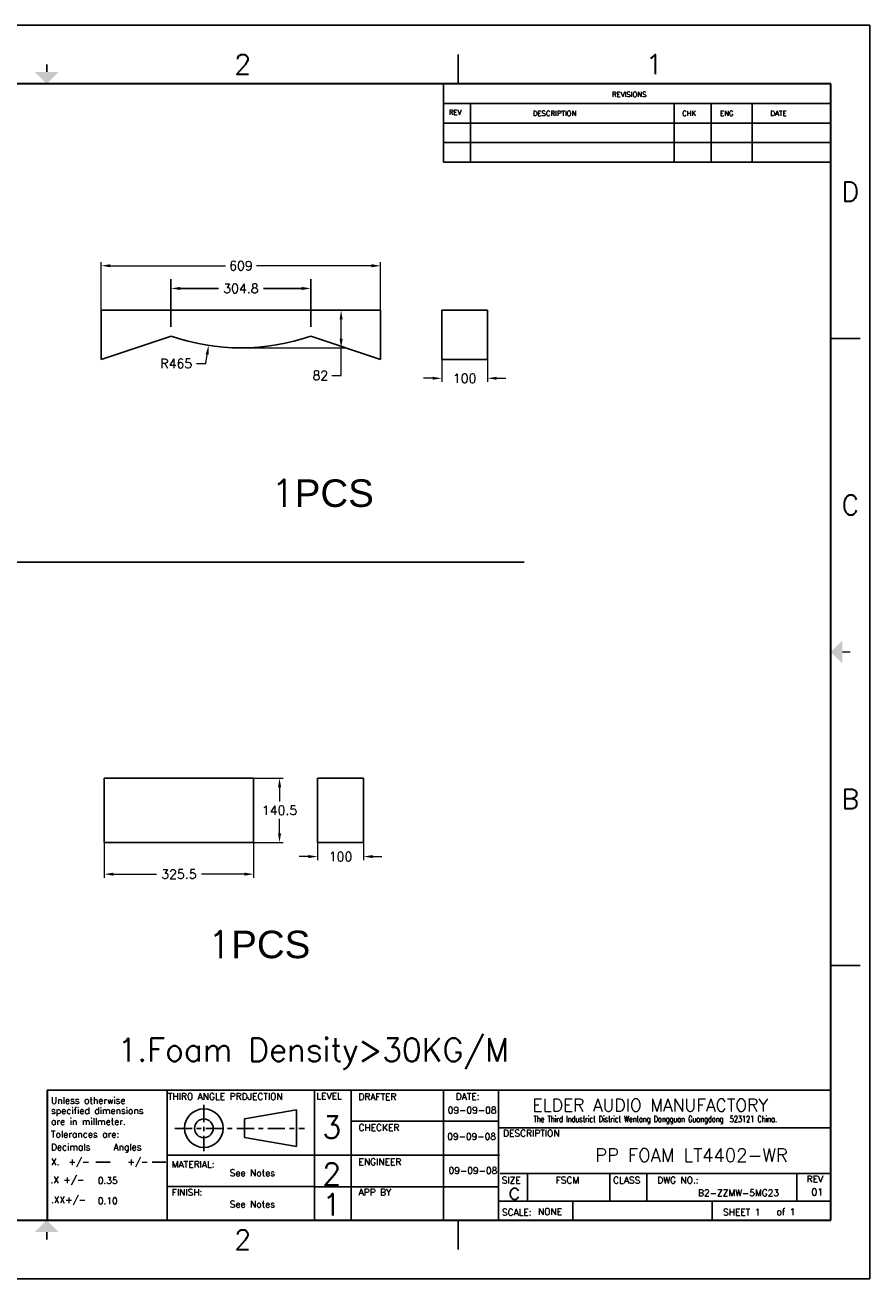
# Model space of a CAD drawing. Extents: x 89 to 188.8, y -132 to -83.6.
# Tile 2 of 4: x 106.8 to 125.2, y -132 to -104.6. Entities that reach past the tile are written whole.
import ezdxf
from ezdxf.enums import TextEntityAlignment as Align

# ---------------------------------------------------------------- set-up
doc = ezdxf.new("R2010")
doc.units = 0
doc.header["$MEASUREMENT"] = 0
doc.linetypes.add('CENTER', pattern=[0.6, 0.375, -0.075, 0.075, -0.075])
doc.layers.get('0').update_dxf_attribs({"linetype": 'CONTINUOUS'})
doc.layers.get('Defpoints').update_dxf_attribs({"linetype": 'CONTINUOUS'})
for name, color, linetype in [('5标注', 1, 'CONTINUOUS'), ('6文本', 5, 'CONTINUOUS'), ('Title Block', 7, 'CONTINUOUS')]:
    doc.layers.add(name, color=color, linetype=linetype)
doc.styles.add('Roman', font='romans.shx', dxfattribs={"bigfont": 'hztxt.shx'})
doc.styles.get("Standard").update_dxf_attribs({"font": 'romans.shx', "bigfont": 'gbcbig.shx'})
doc.dimstyles.get("Standard").update_dxf_attribs({"dimtxt": 0.2, "dimasz": 0.2, "dimexe": 0.2, "dimexo": 0.2, "dimgap": 0.09, "dimtad": 0, "dimtih": 1, "dimtoh": 1, "dimdec": 1, "dimlfac": 100, "dimzin": 0, "dimdsep": 46, "dimtxsty": 'Standard', "dimcen": 0, "dimclrd": 5, "dimclre": 98, "dimclrt": 7, "dimazin": 0, "dimtfac": 1, "dimtdec": 1, "dimtofl": 0, "dimtmove": 1, "dimatfit": 3, "dimfxl": 0, "dimtolj": 1, "dimtzin": 0, "dimarcsym": 0})

# ---------------------------------------------------------------- blocks, each defined once
blk = doc.blocks.new('*D61')
at = {"layer": '5标注', "color": 98, "lineweight": -2}
for p, q in [((109.96, -111.211), (109.96, -110.172)), ((113.008, -111.211), (113.008, -110.172))]:
    blk.add_line(p, q, dxfattribs=at)
at = {"layer": '5标注', "color": 5, "lineweight": -2}
for p, q in [((110.16, -110.372), (110.994, -110.372)), ((112.808, -110.372), (111.974, -110.372))]:
    blk.add_line(p, q, dxfattribs=at)
at = {"layer": '5标注', "color": 5}
for points in [[(110.16, -110.339), (110.16, -110.406), (109.96, -110.372)], [(112.808, -110.339), (112.808, -110.406), (113.008, -110.372)]]:
    blk.add_solid(points, dxfattribs=at)
at = {"layer": 'Defpoints', "color": 0}
for p in [(113.008, -110.372), (109.96, -111.411), (113.008, -111.411)]:
    blk.add_point(p, dxfattribs=at)
at = {"layer": '5标注', "color": 7, "insert": (111.484, -110.372), "char_height": 0.2, "attachment_point": 5}
blk.add_mtext('\\A1;304.8', dxfattribs=at)
blk = doc.blocks.new('*D68')
at = {"layer": '5标注', "color": 98, "lineweight": 9}
for p, q in [((108.439, -110.848), (108.439, -109.798)), ((114.529, -110.848), (114.529, -109.798))]:
    blk.add_line(p, q, dxfattribs=at)
at = {"layer": '5标注', "color": 5, "lineweight": 9}
for p, q in [((108.639, -109.878), (111.146, -109.878)), ((114.329, -109.878), (111.822, -109.878))]:
    blk.add_line(p, q, dxfattribs=at)
at = {"layer": '5标注', "color": 5}
for points in [[(108.639, -109.844), (108.639, -109.911), (108.439, -109.878)], [(114.329, -109.844), (114.329, -109.911), (114.529, -109.878)]]:
    blk.add_solid(points, dxfattribs=at)
at = {"layer": 'Defpoints', "color": 0}
for p in [(114.529, -109.878), (108.439, -110.848), (114.529, -110.848)]:
    blk.add_point(p, dxfattribs=at)
at = {"layer": '5标注', "color": 7, "insert": (111.484, -109.878), "char_height": 0.2, "attachment_point": 5}
blk.add_mtext('\\A1;609', dxfattribs=at)
blk = doc.blocks.new('*D69')
at = {"layer": '5标注', "color": 5, "lineweight": 9}
for p, q in [((110.518, -112.01), (110.718, -112.01)), ((110.718, -112.01), (110.748, -111.812))]:
    blk.add_line(p, q, dxfattribs=at)
at = {"layer": '5标注', "color": 5}
blk.add_solid([(110.715, -111.807), (110.781, -111.817), (110.778, -111.614)], dxfattribs=at)
at = {"layer": 'Defpoints', "color": 0}
for p in [(111.484, -107.019), (110.778, -111.614)]:
    blk.add_point(p, dxfattribs=at)
at = {"layer": '5标注', "color": 7, "insert": (110.075, -112.01), "char_height": 0.2, "attachment_point": 5}
blk.add_mtext('\\A1;R465', dxfattribs=at)
blk = doc.blocks.new('*D70')
at = {"layer": '5标注', "color": 98, "lineweight": 9}
for p, q in [((111.484, -110.848), (113.747, -110.848)), ((111.484, -111.668), (113.747, -111.668))]:
    blk.add_line(p, q, dxfattribs=at)
at = {"layer": '5标注', "color": 5, "lineweight": 9}
for p, q in [((113.667, -111.468), (113.667, -111.048)), ((113.667, -112.269), (113.667, -111.668)), ((113.467, -112.269), (113.667, -112.269))]:
    blk.add_line(p, q, dxfattribs=at)
at = {"layer": '5标注', "color": 5}
for points in [[(113.634, -111.048), (113.701, -111.048), (113.667, -110.848)], [(113.634, -111.468), (113.701, -111.468), (113.667, -111.668)]]:
    blk.add_solid(points, dxfattribs=at)
at = {"layer": 'Defpoints', "color": 0}
for p in [(111.484, -110.848), (113.667, -110.848), (111.484, -111.668)]:
    blk.add_point(p, dxfattribs=at)
at = {"layer": '5标注', "color": 7, "insert": (113.215, -112.269), "char_height": 0.2, "attachment_point": 5}
blk.add_mtext('\\A1;82', dxfattribs=at)
blk = doc.blocks.new('*D71')
at = {"layer": '5标注', "color": 98, "lineweight": 9}
for p, q in [((115.86, -111.923), (115.86, -112.411)), ((116.86, -111.923), (116.86, -112.411))]:
    blk.add_line(p, q, dxfattribs=at)
at = {"layer": '5标注', "color": 5, "lineweight": 9}
for p, q in [((115.66, -112.331), (115.46, -112.331)), ((117.06, -112.331), (117.26, -112.331))]:
    blk.add_line(p, q, dxfattribs=at)
at = {"layer": '5标注', "color": 5}
for points in [[(115.66, -112.297), (115.66, -112.364), (115.86, -112.331)], [(117.06, -112.297), (117.06, -112.364), (116.86, -112.331)]]:
    blk.add_solid(points, dxfattribs=at)
at = {"layer": 'Defpoints', "color": 0}
for p in [(115.86, -111.923), (116.86, -111.923), (115.86, -112.331)]:
    blk.add_point(p, dxfattribs=at)
at = {"layer": '5标注', "color": 7, "insert": (116.36, -112.331), "char_height": 0.2, "attachment_point": 5}
blk.add_mtext('\\A1;100', dxfattribs=at)
blk = doc.blocks.new('*D75')
at = {"layer": '5标注', "color": 98, "lineweight": 9}
for p, q in [((108.506, -122.452), (108.506, -123.222)), ((111.761, -122.452), (111.761, -123.222))]:
    blk.add_line(p, q, dxfattribs=at)
at = {"layer": '5标注', "color": 5, "lineweight": 9}
for p, q in [((108.706, -123.142), (109.643, -123.142)), ((111.561, -123.142), (110.623, -123.142))]:
    blk.add_line(p, q, dxfattribs=at)
at = {"layer": '5标注', "color": 5}
for points in [[(108.706, -123.109), (108.706, -123.176), (108.506, -123.142)], [(111.561, -123.109), (111.561, -123.176), (111.761, -123.142)]]:
    blk.add_solid(points, dxfattribs=at)
at = {"layer": 'Defpoints', "color": 0}
for p in [(108.506, -122.452), (111.761, -122.452), (111.761, -123.142)]:
    blk.add_point(p, dxfattribs=at)
at = {"layer": '5标注', "color": 7, "insert": (110.133, -123.142), "char_height": 0.2, "attachment_point": 5}
blk.add_mtext('\\A1;325.5', dxfattribs=at)
blk = doc.blocks.new('*D76')
at = {"layer": '5标注', "color": 98, "lineweight": 9}
for p, q in [((111.761, -121.047), (112.405, -121.047)), ((111.761, -122.452), (112.405, -122.452))]:
    blk.add_line(p, q, dxfattribs=at)
at = {"layer": '5标注', "color": 5, "lineweight": 9}
for p, q in [((112.325, -121.247), (112.325, -121.559)), ((112.325, -122.252), (112.325, -121.939))]:
    blk.add_line(p, q, dxfattribs=at)
at = {"layer": '5标注', "color": 5}
for points in [[(112.292, -121.247), (112.359, -121.247), (112.325, -121.047)], [(112.292, -122.252), (112.359, -122.252), (112.325, -122.452)]]:
    blk.add_solid(points, dxfattribs=at)
at = {"layer": 'Defpoints', "color": 0}
for p in [(111.761, -121.047), (112.325, -121.047), (111.761, -122.452)]:
    blk.add_point(p, dxfattribs=at)
at = {"layer": '5标注', "color": 7, "insert": (112.325, -121.749), "char_height": 0.2, "attachment_point": 5}
blk.add_mtext('\\A1;140.5', dxfattribs=at)
blk = doc.blocks.new('*D77')
at = {"layer": '5标注', "color": 98, "lineweight": 9}
for p, q in [((113.155, -122.452), (113.155, -122.838)), ((114.155, -122.452), (114.155, -122.838))]:
    blk.add_line(p, q, dxfattribs=at)
at = {"layer": '5标注', "color": 5, "lineweight": 9}
for p, q in [((112.955, -122.758), (112.755, -122.758)), ((114.355, -122.758), (114.555, -122.758))]:
    blk.add_line(p, q, dxfattribs=at)
at = {"layer": '5标注', "color": 5}
for points in [[(112.955, -122.725), (112.955, -122.792), (113.155, -122.758)], [(114.355, -122.725), (114.355, -122.792), (114.155, -122.758)]]:
    blk.add_solid(points, dxfattribs=at)
at = {"layer": 'Defpoints', "color": 0}
for p in [(113.155, -122.452), (114.155, -122.452), (113.155, -122.758)]:
    blk.add_point(p, dxfattribs=at)
at = {"layer": '5标注', "color": 7, "insert": (113.655, -122.758), "char_height": 0.2, "attachment_point": 5}
blk.add_mtext('\\A1;100', dxfattribs=at)

msp = doc.modelspace()

# ---------------------------------------------------------------- linework, layer by layer
for p, q in [((108.4389, -110.848), (108.4389, -111.9225)), ((114.5289, -110.848), (108.4389, -110.848)), ((114.5289, -111.9225), (114.5289, -110.848)), ((115.8604, -110.848), (116.8604, -110.848)), ((115.8604, -110.848), (115.8604, -111.9225)), ((116.8604, -110.848), (116.8604, -111.9225)), ((109.9602, -111.4112), (108.4389, -111.9225)), ((114.5289, -111.9225), (113.0077, -111.4112)), ((115.8604, -111.9225), (116.8604, -111.9225)), ((93.9534, -116.3425), (117.6529, -116.3425)), ((108.5058, -121.0468), (108.5058, -122.4518)), ((108.5058, -121.0468), (111.7609, -121.0468)), ((111.7609, -121.0468), (111.7609, -122.4518)), ((113.1549, -121.0468), (114.1549, -121.0468)), ((113.1549, -121.0468), (113.1549, -122.4518)), ((114.1549, -121.0468), (114.1549, -122.4518)), ((108.5058, -122.4518), (111.7609, -122.4518)), ((113.1549, -122.4518), (114.1549, -122.4518)), ((107.2604, -127.8539), (124.3368, -127.8539)), ((109.8729, -127.8539), (109.8729, -130.6848)), ((113.087, -127.8539), (113.087, -130.6666)), ((113.886, -127.8721), (113.886, -130.6848)), ((115.9016, -127.8721), (115.9016, -130.6848)), ((117.1, -127.8721), (117.1, -130.6848)), ((113.9041, -128.5253), (117.1, -128.5253)), ((117.1182, -128.6705), (124.3368, -128.6705)), ((109.8729, -129.2693), (117.1182, -129.2693)), ((117.1364, -129.6686), (124.3368, -129.6686)), ((117.7314, -129.6683), (117.7314, -130.263)), ((119.5244, -129.684), (119.5244, -130.263)), ((120.3309, -129.6761), (120.3309, -130.263)), ((123.6008, -129.6761), (123.6008, -130.2708)), ((109.8729, -129.9506), (113.087, -129.9506)), ((113.087, -129.9589), (117.0819, -129.9589)), ((117.1182, -130.2674), (124.3368, -130.2674)), ((118.7179, -130.263), (118.7179, -130.6777))]:
    msp.add_line(p, q)
at = {"lineweight": 30}
msp.add_line((107.2604, -127.8539), (107.2604, -130.6848), dxfattribs=at)
at = {"linetype": 'CENTER'}
for p, q in [((110.6762, -128.1731), (110.6762, -129.1819)), ((110.0438, -128.6833), (112.8679, -128.6833))]:
    msp.add_line(p, q, dxfattribs=at)
at = {"linetype": 'Continuous'}
for p, q in [((111.5639, -128.4753), (112.6951, -128.283)), ((111.5639, -128.8835), (111.5639, -128.4753)), ((112.6951, -128.283), (112.6951, -129.0759)), ((112.6951, -129.0759), (111.5639, -128.8796))]:
    msp.add_line(p, q, dxfattribs=at)
for centre, radius in [((110.6762, -128.6794), 0.4203), ((110.6762, -128.6833), 0.2042)]:
    msp.add_circle(centre, radius, dxfattribs=at)
msp.add_arc((111.4839, -107.019), 4.649, 250.86665, 289.13335)
at = {"layer": 'Title Block'}
for p, q in [((125.1911, -104.6306), (89.3131, -104.6306)), ((125.1911, -131.9661), (125.1911, -104.6306)), ((116.2216, -105.9119), (116.2216, -105.2712)), ((115.8965, -105.9119), (115.8965, -107.6204)), ((115.8965, -106.339), (124.3368, -106.339)), ((116.4878, -107.6204), (116.4878, -106.339)), ((120.9263, -107.6204), (120.9263, -106.339)), ((121.7345, -107.6204), (121.7345, -106.339)), ((122.6284, -107.6204), (122.6284, -106.339)), ((115.8965, -106.7661), (124.3368, -106.7661)), ((115.8965, -107.1933), (124.3368, -107.1933)), ((115.8965, -107.6204), (124.3368, -107.6204)), ((124.3368, -111.4644), (124.9775, -111.4644)), ((124.3368, -125.1322), (124.9775, -125.1322)), ((108.3188, -129.4195), (108.6345, -129.4195)), ((109.5499, -129.4195), (109.8498, -129.4195)), ((121.75, -130.6848), (121.75, -130.2674)), ((116.2216, -131.3254), (116.2216, -130.6848)), ((89.3131, -131.9661), (125.1911, -131.9661))]:
    msp.add_line(p, q, dxfattribs=at)
at = {"layer": 'Title Block', "lineweight": 30}
for p, q in [((124.3368, -105.9119), (90.1674, -105.9119)), ((124.3368, -130.6848), (124.3368, -105.9119)), ((90.1674, -130.6848), (124.3368, -130.6848))]:
    msp.add_line(p, q, dxfattribs=at)
at = {"layer": 'Title Block', "const_width": 0.0342}
for points in [[(107.2521, -105.4848), (107.2521, -105.6556)], [(124.7639, -118.2983), (124.5931, -118.2983)], [(107.2521, -131.1119), (107.2521, -130.941)]]:
    msp.add_lwpolyline(points, dxfattribs=at)
at = {"layer": 'Title Block'}
for points in [[(106.9958, -105.6556), (107.5084, -105.6556), (107.2521, -105.9119)], [(124.5931, -118.5546), (124.5931, -118.0421), (124.3368, -118.2983)], [(106.9958, -130.941), (107.5084, -130.941), (107.2521, -130.6848)]]:
    msp.add_solid(points, dxfattribs=at)

# ---------------------------------------------------------------- texts
at = {"layer": '6文本', "style": 'Roman'}
for s, p in [('2', (111.5233, -105.4848)), ('1', (120.4928, -105.4848)), ('D', (124.7639, -108.2611)), ('C', (124.7639, -115.0949)), ('B', (124.7639, -121.5017)), ('2', (111.5233, -131.1119))]:
    msp.add_text(s, height=0.4271, dxfattribs=at).set_placement(p, align=Align.MIDDLE_CENTER)
for s, height, p in [('REVISIONS', 0.11105, (119.5705, -106.1981)), ('REV', 0.11105, (116.015, -106.588)), ('DESCRIPTION', 0.111051, (117.8448, -106.6119)), ('CHK', 0.11105, (121.099, -106.6119)), ('ENG', 0.11105, (121.9238, -106.6119)), ('DATE', 0.11105, (123.0236, -106.6119))]:
    msp.add_text(s, height=height, dxfattribs=at).set_placement(p)
at = {"layer": '6文本'}
for s, height, p in [('THIRO ANGLE PRDJECTION', 0.144018, (109.8935, -128.0591)), ('LEVEL', 0.14402, (113.1279, -128.0503)), ('DRAFTER', 0.14402, (114.0466, -128.0668)), ('DATE:', 0.14402, (116.1665, -128.0581)), ('Unless otherwise', 0.144018, (107.3451, -128.147)), ('ELDER AUDIO MANUFACTORY', 0.27216, (117.8383, -128.3143)), ('specified dimensions', 0.144018, (107.3451, -128.3696)), ('are in millmeter.', 0.144018, (107.3451, -128.6063)), ('3', 0.4801, (113.2571, -128.8969)), ('09-09-08', 0.14402, (115.9915, -128.3566)), ('Tolerances are:', 0.144018, (107.3451, -128.8848)), ('CHECKER', 0.14402, (114.0466, -128.7387)), ('DESCRIPTION', 0.144018, (117.1983, -128.8627)), ('Decimals    Angles', 0.144018, (107.3451, -129.1632)), ('09-09-08', 0.14402, (115.9804, -128.9305)), ('X.  +/-', 0.14402, (107.3451, -129.4836)), ('+/-', 0.14402, (109.0112, -129.4836)), ('MATERIAL:', 0.14402, (109.9769, -129.5395)), ('2', 0.4801, (113.2571, -129.9212)), ('ENGINEER', 0.14402, (114.0466, -129.4864)), ('09-09-08', 0.14402, (116.0084, -129.6757)), ('.X +/-', 0.14402, (107.3311, -129.8777)), ('0.35', 0.14402, (108.3662, -129.8928)), ('See Notes', 0.14402, (111.2405, -129.7276)), ('SIZE', 0.14402, (117.1689, -129.8849)), ('FSCM', 0.14402, (118.3434, -129.8849)), ('CLASS', 0.14402, (119.5953, -129.8849)), ('DWG NO.:', 0.14402, (120.5576, -129.8862)), ('REV', 0.14402, (123.8137, -129.86)), ('FINISH:', 0.14402, (109.9769, -130.1505)), ('1', 0.4801, (113.2571, -130.5864)), ('APP BY', 0.14402, (114.0466, -130.1474)), ('c', 0.36, (117.3026, -130.231)), ('B2-ZZMW-5MG23 ', 0.144018, (121.4454, -130.1625)), ('.XX+/-', 0.14402, (107.3451, -130.3137)), ('0.10', 0.14402, (108.3662, -130.3346)), ('See Notes', 0.14402, (111.2405, -130.4088)), ('SCALE:', 0.14402, (117.1717, -130.585)), ('NONE', 0.14402, (117.958, -130.5714)), ('SHEET 1', 0.14402, (121.9911, -130.5799)), ('of 1', 0.14402, (123.1558, -130.5742))]:
    msp.add_text(s, height=height, dxfattribs=at).set_placement(p)
at = {"layer": '6文本', "width": 0.65}
msp.add_text('The Third Industrict District Wentang Dongguan Guangdong  523121 China.', height=0.13608, dxfattribs=at).set_placement((117.862, -128.5491))
at = {"layer": '6文本', "color": 0, "linetype": 'Continuous', "oblique": 0.00002}
msp.add_text('01', height=0.15284, dxfattribs=at).set_placement((123.9143, -130.1494))
at = {"layer": '6文本', "char_height": 0.6, "width": 3.6079, "attachment_point": 1}
for insert in [(112.1426, -114.5352), (110.7584, -124.374)]:
    msp.add_mtext('1{\\fArial|b0|i0|c0|p32;PCS}', dxfattribs=dict(at, insert=insert))
at = {"layer": '6文本', "color": 0, "insert": (108.7944, -126.7188), "char_height": 0.504, "width": 20.92756, "attachment_point": 1}
msp.add_mtext('1.Foam Density>30KG/M', dxfattribs=at)
at = {"layer": '6文本', "insert": (119.2039, -129.1242), "char_height": 0.288036, "attachment_point": 1}
msp.add_mtext('PP FOAM LT4402-WR', dxfattribs=at)

# ---------------------------------------------------------------- dimensions: what is measured, and where the dimension line sits
at = {"layer": '5标注', "color": 2}
dim = msp.add_radius_dim(center=(111.4839, -107.019), mpoint=(110.7785, -111.6142), dimstyle='Standard', override={"dimexe": 0.08, "dimexo": 0, "dimdec": 0, "dimlwd": 9, "dimlwe": 9}, dxfattribs=at)
dim.commit()
dim.dimension.update_dxf_attribs({"geometry": '*D69', "text_midpoint": (110.0754, -112.0095)})
for base, p1, p2, picture, middle in [((114.5289, -109.8777), (108.4389, -110.848), (114.5289, -110.848), '*D68', (111.4839, -109.8777)), ((115.8604, -112.3308), (116.8604, -111.9225), (115.8604, -111.9225), '*D71', (116.3604, -112.3308)), ((113.1549, -122.7582), (114.1549, -122.4518), (113.1549, -122.4518), '*D77', (113.6549, -122.7582))]:
    dim = msp.add_linear_dim(base=base, p1=p1, p2=p2, dimstyle='Standard', override={"dimexe": 0.08, "dimexo": 0, "dimdec": 0, "dimlwd": 9, "dimlwe": 9}, dxfattribs=at)
    dim.commit()
    dim.dimension.update_dxf_attribs({"geometry": picture, "text_midpoint": middle})
at = {"layer": '5标注'}
dim = msp.add_linear_dim(base=(113.00774, -110.37222), p1=(109.96015, -111.4112), p2=(113.00774, -111.4112), dimstyle='Standard', override={"dimscale": 1}, dxfattribs=at)
dim.commit()
dim.dimension.update_dxf_attribs({"geometry": '*D61', "text_midpoint": (111.48395, -110.37222)})
at = {"layer": '5标注', "color": 2}
dim = msp.add_linear_dim(base=(113.6673, -110.848), p1=(111.4839, -111.668), p2=(111.4839, -110.848), angle=90, dimstyle='Standard', override={"dimexe": 0.08, "dimexo": 0, "dimdec": 0, "dimlwd": 9, "dimlwe": 9}, dxfattribs=at)
dim.commit()
dim.dimension.update_dxf_attribs({"geometry": '*D70', "text_midpoint": (113.3801, -112.2687), "dimtype": 160})
dim = msp.add_linear_dim(base=(112.3254, -121.0468), p1=(111.7609, -122.4518), p2=(111.7609, -121.0468), angle=90, text='140.5', dimstyle='Standard', override={"dimexe": 0.08, "dimexo": 0, "dimdec": 0, "dimlwd": 9, "dimlwe": 9}, dxfattribs=at)
dim.commit()
dim.dimension.update_dxf_attribs({"geometry": '*D76', "text_midpoint": (112.3254, -121.7493)})
dim = msp.add_linear_dim(base=(111.7609, -123.1425), p1=(108.5058, -122.4518), p2=(111.7609, -122.4518), text='325.5', dimstyle='Standard', override={"dimexe": 0.08, "dimexo": 0, "dimdec": 0, "dimlwd": 9, "dimlwe": 9}, dxfattribs=at)
dim.commit()
dim.dimension.update_dxf_attribs({"geometry": '*D75', "text_midpoint": (110.1333, -123.1425)})

doc.saveas('drawing.dxf')
